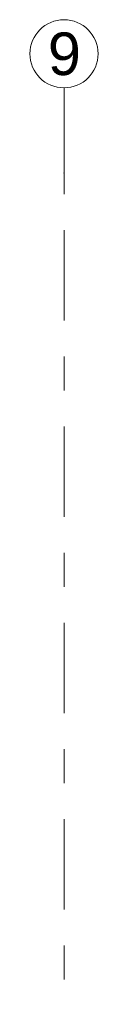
# Model space of a CAD drawing. Header units: metres. Extents: x -3.6 to 84.5, y -11 to 16.8.
# Tile 148 of 256: x 29.23 to 29.43, y 13.915 to 16.805. Entities that reach past the tile are written whole.
import ezdxf

# ---------------------------------------------------------------- set-up
doc = ezdxf.new("R2010")
doc.units = ezdxf.units.M
doc.header["$MEASUREMENT"] = 0
doc.linetypes.add('Strichlinie doppelt', pattern=[0.546806, 0.264583, -0.105833, 0.070556, -0.105833])
doc.layers.add('451 - Universal.Achsen Raster', color=7, linetype='Continuous')
doc.styles.add('ERSTELLTER_STIL_2', font='txt')

msp = doc.modelspace()

# ---------------------------------------------------------------- linework, layer by layer
at = {"layer": '451 - Universal.Achsen Raster', "color": 160, "linetype": 'Strichlinie doppelt', "lineweight": 9, "true_color": 0x3232ff}
for p, q in [((29.33, 16.355), (29.33, 16.605)), ((29.33, -10.585), (29.33, 16.355))]:
    msp.add_line(p, q, dxfattribs=at)
at = {"layer": '451 - Universal.Achsen Raster', "color": 160, "linetype": 'Continuous', "lineweight": 9, "true_color": 0x3232ff}
msp.add_circle((29.33, 16.705), 0.1, dxfattribs=at)
at = {"layer": '451 - Universal.Achsen Raster', "color": 160, "linetype": 'Strichlinie doppelt', "lineweight": 9, "true_color": 0x3232ff}
msp.add_point((29.33, 16.355), dxfattribs=at)
msp.add_point((29.33, 16.355), dxfattribs=at)

# ---------------------------------------------------------------- texts
at = {"layer": '451 - Universal.Achsen Raster', "color": 160, "lineweight": 9, "true_color": 0x3232ff, "insert": (29.2826, 16.7675), "char_height": 0.125, "attachment_point": 1, "style": 'ERSTELLTER_STIL_2'}
msp.add_mtext('\\A1;{\\pql;\\pt0;\\fArial|b0|i0|c0|p38;9}', dxfattribs=at)

doc.saveas('drawing.dxf')
